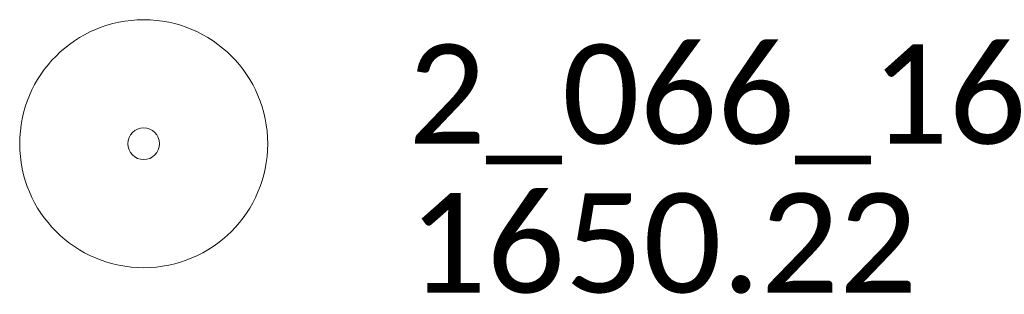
# Model space of a CAD drawing. Extents: x 386237 to 390135, y 96958 to 113752.
# Tile 115 of 116: x 389760 to 389819, y 112855 to 112871. Entities that reach past the tile are written whole.
import ezdxf

# ---------------------------------------------------------------- set-up
doc = ezdxf.new("R2010")
doc.units = 0
doc.header["$MEASUREMENT"] = 0
doc.layers.add('E_MAP_PassPoints', color=41, linetype='Continuous', lineweight=18)
doc.styles.add('CalibriLight', font='calibril.ttf')

# ---------------------------------------------------------------- blocks, each defined once
blk = doc.blocks.new('PP')
at = {"layer": 'E_MAP_PassPoints', "lineweight": 0}
for radius in [7.5, 0.96]:
    blk.add_circle((0, 0), radius, dxfattribs=at)

msp = doc.modelspace()

# ---------------------------------------------------------------- block references
at = {"layer": 'E_MAP_PassPoints', "lineweight": 0}
msp.add_blockref('PP', (389767.067, 112863.839), dxfattribs=at)
msp.add_blockref('PP', (389767.067, 112863.839), dxfattribs=at)

# ---------------------------------------------------------------- texts
at = {"layer": 'E_MAP_PassPoints', "lineweight": 0, "style": 'CalibriLight'}
for s, p in [('2_066_16', (389783.067, 112863.839)), ('2_066_16', (389783.067, 112863.839)), ('1650.22', (389783.067, 112854.839)), ('1650.22', (389783.067, 112854.839))]:
    msp.add_text(s, height=6, dxfattribs=at).set_placement(p)

doc.saveas('drawing.dxf')
